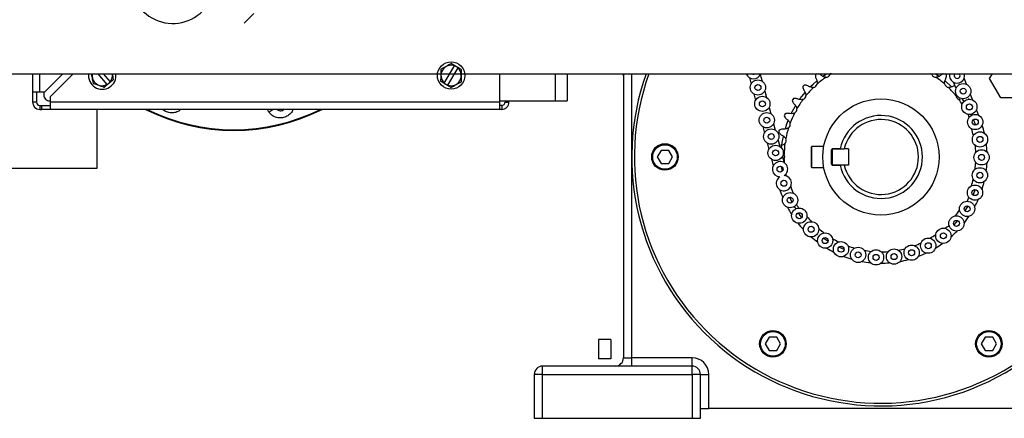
# Model space of a CAD drawing. Header units: inches. Extents: x 170 to 284, y 215 to 248.
# Tile 143 of 195: x 186.302 to 186.804, y 223.99 to 224.194. Entities that reach past the tile are written whole.
import ezdxf

# ---------------------------------------------------------------- set-up
doc = ezdxf.new("R2010")
doc.units = ezdxf.units.IN
doc.header["$LTSCALE"] = 0.25
doc.header["$MEASUREMENT"] = 0
doc.layers.add('ANNOTATIONS', color=1, linetype='Continuous')
doc.layers.add('RH BENCH MOUNT', color=7, linetype='Continuous')

msp = doc.modelspace()

# ---------------------------------------------------------------- hatches: boundary and pattern name
at = {"layer": 'RH BENCH MOUNT'}
h = msp.add_hatch(dxfattribs=at)
h.set_pattern_fill('ANSI31', color=256, scale=0.34241245, angle=2.8e-322, style=0)
h.set_pattern_definition([(45, (176.1263761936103, 218.320867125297), (-0.03026527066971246, 0.03026527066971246), [])])
edge = h.paths.add_edge_path(flags=0)
edge.add_arc((186.41301658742, 224.2130895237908), 0.021400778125, 89.9999999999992, 390.52248781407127, ccw=False)
edge.add_line((186.41301658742, 224.2344903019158), (186.485779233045, 224.2344903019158))
edge.add_arc((186.485779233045, 224.6453852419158), 0.4108949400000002, 270, 450.0000000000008)
edge.add_line((186.485779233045, 225.0562801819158), (186.00212164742, 225.0562801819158))
edge.add_arc((186.00212164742, 225.0605603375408), 0.004280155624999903, 180.0000000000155, 269.9999999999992, ccw=False)
edge.add_line((185.997841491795, 225.0605603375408), (185.997841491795, 225.1033618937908))
edge.add_arc((186.00212164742, 225.1033618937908), 0.004280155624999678, 360, 540, ccw=False)
edge.add_line((186.006401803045, 225.1033618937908), (186.006401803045, 225.0605603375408))
edge.add_line((186.006401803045, 225.0605603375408), (186.003169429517, 225.0605603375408))
edge.add_line((186.003169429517, 225.0605603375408), (186.003169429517, 225.1033618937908))
edge.add_arc((186.00212164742, 225.1033618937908), 0.001047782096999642, 360, 540.0000000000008)
edge.add_line((186.001073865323, 225.1033618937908), (186.001073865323, 225.0605603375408))
edge.add_arc((186.00212164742, 225.0605603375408), 0.001047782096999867, 180, 270)
edge.add_line((186.00212164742, 225.0595125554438), (186.485779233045, 225.0595125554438))
edge.add_arc((186.485779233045, 224.6453852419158), 0.4141273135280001, 269.9999999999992, 450, ccw=False)
edge.add_line((186.485779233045, 224.2312579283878), (186.41301658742, 224.2312579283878))
edge.add_arc((186.41301658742, 224.2130895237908), 0.018168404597, 450.0000000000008, 750.5224878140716)
edge.add_arc((186.4277648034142, 224.221784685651), 0.001047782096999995, 390.5224878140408, 495.0000000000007)
edge.add_line((186.4270239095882, 224.222525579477), (186.4183287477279, 224.2138304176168))
edge.add_line((186.4183287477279, 224.2138304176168), (186.4160431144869, 224.2161160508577))
edge.add_line((186.4160431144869, 224.2161160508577), (186.4247382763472, 224.224811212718))
edge.add_arc((186.4277648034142, 224.221784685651), 0.004280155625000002, 390.522487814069, 495.0000000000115, ccw=False)

# ---------------------------------------------------------------- linework, layer by layer
at = {"layer": 'ANNOTATIONS'}
msp.add_line((186.6632815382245, 224.1660078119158), (187.6008805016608, 224.1660078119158), dxfattribs=at)
at = {"layer": 'RH BENCH MOUNT'}
for p, q in [((186.5182002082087, 224.1612661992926), (186.5234681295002, 224.1700050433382)), ((186.5252105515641, 224.1689546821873), (186.5199426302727, 224.1602158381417)), ((186.5235694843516, 224.1701731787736), (186.5253119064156, 224.1691228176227)), ((186.2621734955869, 224.1660078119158), (186.8633224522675, 224.1660078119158)), ((186.3080802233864, 224.1660078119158), (186.3080802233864, 224.1568536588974)), ((186.3118101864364, 224.1568536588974), (186.3118101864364, 224.1660078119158)), ((186.3235922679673, 224.1660078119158), (186.3144381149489, 224.1568536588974)), ((186.3289328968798, 224.1660078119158), (186.3170999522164, 224.1541748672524)), ((186.3462579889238, 224.1605892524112), (186.3415600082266, 224.1660078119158)), ((186.3442527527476, 224.1660078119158), (186.3477951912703, 224.1619220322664)), ((186.5464587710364, 224.1660078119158), (186.5464587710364, 224.1515469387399)), ((186.5747725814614, 224.1660078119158), (186.5747725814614, 224.1521742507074)), ((186.5808761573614, 224.1660078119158), (186.5808761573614, 224.1521742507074)), ((186.6096307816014, 224.1660078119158), (186.6096307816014, 224.0209134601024)), ((186.6138693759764, 224.1234874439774), (186.6138693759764, 224.1660078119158)), ((186.6738995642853, 224.1640356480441), (186.674786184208, 224.1607599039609)), ((186.679463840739, 224.1655416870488), (186.6803504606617, 224.1622659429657)), ((186.7847220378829, 224.1606123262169), (186.7834881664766, 224.1637736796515)), ((186.7964726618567, 224.1635336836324), (186.7979011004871, 224.1660078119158)), ((186.8021500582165, 224.1537001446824), (186.7964726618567, 224.1635336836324)), ((186.3479237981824, 224.1617736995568), (186.346386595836, 224.1604409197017)), ((186.3477951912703, 224.1619220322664), (186.3479237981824, 224.1617736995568)), ((186.5198412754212, 224.1600477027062), (186.5180988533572, 224.1610980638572)), ((186.7738373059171, 224.1623533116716), (186.7770381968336, 224.1594077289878)), ((186.7793520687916, 224.1585164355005), (186.7781181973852, 224.161677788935)), ((186.7787777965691, 224.1599878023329), (186.7783454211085, 224.1598556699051)), ((186.3080802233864, 224.1568536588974), (186.3118101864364, 224.1568536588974)), ((186.3080802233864, 224.1568536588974), (186.3080802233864, 224.1515469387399)), ((186.3101147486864, 224.1568536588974), (186.3101147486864, 224.1515469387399)), ((186.3118101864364, 224.1568536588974), (186.3144381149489, 224.1568536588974)), ((186.3138447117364, 224.1568536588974), (186.3138447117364, 224.1552260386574)), ((186.3170999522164, 224.1541748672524), (186.3170999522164, 224.1515469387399)), ((186.6761586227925, 224.1556892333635), (186.6770452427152, 224.1524134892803)), ((186.6817228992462, 224.1571952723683), (186.6826095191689, 224.1539195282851)), ((186.7822441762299, 224.1532904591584), (186.783313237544, 224.1517531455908)), ((186.7878658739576, 224.1525573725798), (186.7866320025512, 224.1557187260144)), ((186.8135048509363, 224.1537001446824), (186.8021500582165, 224.1537001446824)), ((186.3101147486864, 224.1515469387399), (186.3080802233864, 224.1515469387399)), ((186.3118101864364, 224.1498515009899), (186.3128613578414, 224.1498515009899)), ((186.3118101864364, 224.1498515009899), (186.3118101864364, 224.1478169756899)), ((186.3128613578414, 224.1498515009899), (186.3170999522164, 224.1498515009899)), ((186.3128613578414, 224.1478169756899), (186.3128613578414, 224.1498515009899)), ((186.3168964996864, 224.1521742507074), (186.3170999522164, 224.1521742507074)), ((186.3170999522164, 224.1515469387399), (186.3170999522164, 224.1478169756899)), ((186.5464587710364, 224.1515469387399), (186.3170999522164, 224.1515469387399)), ((186.5464587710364, 224.1521742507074), (186.5747725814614, 224.1521742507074)), ((186.5464587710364, 224.1515469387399), (186.5464587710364, 224.1478169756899)), ((186.5475099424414, 224.1498515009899), (186.5464587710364, 224.1498515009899)), ((186.5475099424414, 224.1498515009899), (186.5475099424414, 224.1478169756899)), ((186.5492053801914, 224.1521742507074), (186.5492053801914, 224.1515469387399)), ((186.5492053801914, 224.1515469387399), (186.5512399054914, 224.1515469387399)), ((186.5512399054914, 224.1515469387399), (186.5512399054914, 224.1521742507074)), ((186.5747725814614, 224.1521742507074), (186.5808761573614, 224.1521742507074)), ((186.6839819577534, 224.1488488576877), (186.6848685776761, 224.1455731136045)), ((186.3118101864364, 224.1478169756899), (186.3128613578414, 224.1478169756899)), ((186.3170999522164, 224.1478169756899), (186.3128613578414, 224.1478169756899)), ((186.5464587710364, 224.1478169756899), (186.3170999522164, 224.1478169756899)), ((186.3409717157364, 224.1478169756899), (186.3409717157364, 224.1175873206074)), ((186.4287502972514, 224.1463751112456), (186.4280023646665, 224.1478169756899)), ((186.5475099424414, 224.1478169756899), (186.5464587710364, 224.1478169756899)), ((186.7908770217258, 224.1448423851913), (186.7897758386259, 224.1476637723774)), ((186.6806767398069, 224.1389964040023), (186.6815633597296, 224.1357206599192)), ((186.6862410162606, 224.1405024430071), (186.6871276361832, 224.137226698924)), ((186.7881820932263, 224.1425524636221), (186.7891971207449, 224.1398189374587)), ((186.6829357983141, 224.1306499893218), (186.6838224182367, 224.1273742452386)), ((186.6885000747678, 224.1321560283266), (186.6893866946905, 224.1288802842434)), ((186.7054738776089, 224.1284465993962), (186.7054738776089, 224.1196613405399)), ((186.7118339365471, 224.1287856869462), (186.7058129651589, 224.1287856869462)), ((186.7058129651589, 224.1193997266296), (186.7058129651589, 224.1287856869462)), ((186.6138693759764, 224.0209134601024), (186.6138693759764, 224.1234874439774)), ((186.6288650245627, 224.1268777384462), (186.6269083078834, 224.1234862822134)), ((186.6269083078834, 224.1234862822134), (186.628867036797, 224.1200959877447)), ((186.6327804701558, 224.1268789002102), (186.6288650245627, 224.1268777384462)), ((186.6347391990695, 224.1234886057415), (186.6327804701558, 224.1268789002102)), ((186.6327824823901, 224.1200971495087), (186.6347391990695, 224.1234886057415)), ((186.690759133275, 224.123809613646), (186.6916457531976, 224.1205338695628)), ((186.7158499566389, 224.119899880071), (186.7158499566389, 224.1270750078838)), ((186.7159513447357, 224.1277260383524), (186.7202588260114, 224.1277260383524)), ((186.7160703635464, 224.1277260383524), (186.7160703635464, 224.1192488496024)), ((186.7202588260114, 224.1277260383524), (186.7160703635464, 224.1277260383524)), ((186.7245475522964, 224.1277260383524), (186.7223435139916, 224.1277260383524)), ((186.7245475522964, 224.1277260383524), (186.7245475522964, 224.1192488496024)), ((186.628867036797, 224.1200959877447), (186.6327824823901, 224.1200971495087)), ((186.6851948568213, 224.1223035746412), (186.6860814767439, 224.1190278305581)), ((186.6906866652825, 224.1162150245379), (186.6904074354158, 224.1185178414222)), ((186.7054738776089, 224.1196613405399), (186.7054738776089, 224.1185282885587)), ((186.7058129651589, 224.1181892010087), (186.7058129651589, 224.1193997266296)), ((186.7058129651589, 224.1181892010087), (186.7118339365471, 224.1181892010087)), ((186.7202588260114, 224.1192488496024), (186.7159513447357, 224.1192488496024)), ((186.7160703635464, 224.1192488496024), (186.7202588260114, 224.1192488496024)), ((186.7245475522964, 224.1192488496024), (186.7223435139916, 224.1192488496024)), ((186.3409717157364, 224.1175873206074), (186.2897016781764, 224.1175873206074)), ((186.6925227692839, 224.1138285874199), (186.6924672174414, 224.1141118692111)), ((186.7853221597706, 224.098487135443), (186.7838202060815, 224.0959953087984)), ((186.7848284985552, 224.1008855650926), (186.7851064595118, 224.1010599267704)), ((186.7758408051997, 224.0883592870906), (186.7754359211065, 224.0879626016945)), ((186.7801441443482, 224.0909770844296), (186.7782218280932, 224.0887942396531)), ((186.7140435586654, 224.0803720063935), (186.7116214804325, 224.0819861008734)), ((186.7221783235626, 224.0762457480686), (186.7195078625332, 224.077400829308)), ((186.5969149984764, 224.0302938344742), (186.5969149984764, 224.0204410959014)), ((186.6032728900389, 224.0302938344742), (186.5969149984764, 224.0302938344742)), ((186.6032728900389, 224.0302938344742), (186.6032728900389, 224.0204410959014)), ((186.6839667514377, 224.0314387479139), (186.6820100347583, 224.0280472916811)), ((186.6820100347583, 224.0280472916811), (186.6839687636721, 224.0246569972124)), ((186.6878821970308, 224.0314399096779), (186.6839667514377, 224.0314387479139)), ((186.6898409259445, 224.0280496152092), (186.6878821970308, 224.0314399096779)), ((186.6878842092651, 224.0246581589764), (186.6898409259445, 224.0280496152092)), ((186.7941702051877, 224.0314387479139), (186.7922134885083, 224.0280472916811)), ((186.7922134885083, 224.0280472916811), (186.794172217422, 224.0246569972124)), ((186.7980856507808, 224.0314399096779), (186.7941702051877, 224.0314387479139)), ((186.8000443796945, 224.0280496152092), (186.7980856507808, 224.0314399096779)), ((186.7980876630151, 224.0246581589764), (186.8000443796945, 224.0280496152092)), ((186.6839687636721, 224.0246569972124), (186.6878842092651, 224.0246581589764)), ((186.794172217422, 224.0246569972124), (186.7980876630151, 224.0246581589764)), ((186.6032728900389, 224.0204410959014), (186.5969149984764, 224.0204410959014)), ((186.6096307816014, 224.0209134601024), (186.6138693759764, 224.0209134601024)), ((186.6446754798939, 224.0209134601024), (186.6138693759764, 224.0209134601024)), ((186.6138693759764, 224.0166748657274), (186.6138693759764, 224.0209134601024)), ((186.6446754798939, 224.0166748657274), (186.6446754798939, 224.0209134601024)), ((186.6446754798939, 224.0166748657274), (186.5683807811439, 224.0166748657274)), ((186.5683807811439, 224.0124362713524), (186.5683807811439, 224.0166748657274)), ((186.6446754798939, 224.0124362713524), (186.6446754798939, 224.0166748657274)), ((186.5683807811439, 224.0124362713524), (186.5641421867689, 224.0124362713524)), ((186.5641421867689, 224.0124362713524), (186.5641421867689, 223.9899886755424)), ((186.5683807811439, 224.0124362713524), (186.6446754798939, 224.0124362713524)), ((186.5683807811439, 223.9899886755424), (186.5683807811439, 224.0124362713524)), ((186.6446754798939, 224.0124362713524), (186.6446754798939, 223.9899886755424)), ((186.6489140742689, 224.0124362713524), (186.6446754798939, 224.0124362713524)), ((186.6489140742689, 223.9899886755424), (186.6489140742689, 224.0124362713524)), ((186.6489140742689, 224.0124362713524), (186.6531526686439, 224.0124362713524)), ((186.6531526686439, 223.9950749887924), (186.6531526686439, 224.0124362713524)), ((186.6489140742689, 223.9950749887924), (186.6531526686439, 223.9950749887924)), ((186.8289017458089, 223.9950749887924), (186.6531526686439, 223.9950749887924)), ((186.5641421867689, 223.9899886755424), (186.5683807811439, 223.9899886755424)), ((186.5683807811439, 223.9899886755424), (186.6446754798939, 223.9899886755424)), ((186.6446754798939, 223.9899886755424), (186.6489140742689, 223.9899886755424))]:
    msp.add_line(p, q, dxfattribs=at)
at = {"layer": 'RH BENCH MOUNT', "flags": 128}
for points in [[(186.7114207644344, 224.1648458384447), (186.7131616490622, 224.1660078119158)], [(186.7688901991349, 224.1660078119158), (186.769920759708, 224.1653469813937), (186.7706595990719, 224.1648272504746)], [(186.7050232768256, 224.1594148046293), (186.7063886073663, 224.1607329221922), (186.7082554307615, 224.1623856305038)], [(186.6995956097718, 224.1529913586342), (186.6998780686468, 224.1533840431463), (186.7023080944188, 224.1564705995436)], [(186.6952938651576, 224.1457477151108), (186.6971847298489, 224.1492730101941), (186.6973856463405, 224.1496116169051)], [(186.6922431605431, 224.1378810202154), (186.6930474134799, 224.1403693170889), (186.6936698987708, 224.1420439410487)], [(186.6903639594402, 224.1279922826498), (186.6906978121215, 224.1308366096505), (186.6912581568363, 224.1339802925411)], [(186.695744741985, 224.1003237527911), (186.6949007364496, 224.1020536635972), (186.6944922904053, 224.1029555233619)], [(186.7890755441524, 224.1068016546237), (186.7881353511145, 224.1043072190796), (186.7880424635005, 224.1040806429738)], [(186.6976115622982, 224.096989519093), (186.6971847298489, 224.0977018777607), (186.6968869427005, 224.0982150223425)], [(186.7006106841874, 224.0926076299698), (186.6998780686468, 224.0935908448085), (186.6989090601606, 224.0949721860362)]]:
    msp.add_lwpolyline(points, dxfattribs=at)
at = {"layer": 'RH BENCH MOUNT'}
for centre, radius in [((186.5217053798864, 224.1651104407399), 0.007019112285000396), ((186.6782545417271, 224.1589775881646), 0.003899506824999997), ((186.6782545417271, 224.1589775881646), 0.00153437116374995), ((186.7829920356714, 224.1571175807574), 0.003899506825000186), ((186.7829920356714, 224.1571175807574), 0.001534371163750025), ((186.6805136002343, 224.150631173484), 0.003899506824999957), ((186.7410272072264, 224.1234874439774), 0.029670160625), ((186.6805136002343, 224.150631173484), 0.001534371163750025), ((186.786135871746, 224.1490626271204), 0.003899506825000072), ((186.786135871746, 224.1490626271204), 0.001534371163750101), ((186.6827726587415, 224.1422847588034), 0.003899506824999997), ((186.6827726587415, 224.1422847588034), 0.001534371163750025), ((186.7891379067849, 224.1413521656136), 0.003899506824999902), ((186.7891379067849, 224.1413521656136), 0.00153437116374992), ((186.6850317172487, 224.1339383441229), 0.003899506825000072), ((186.6850317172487, 224.1339383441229), 0.001534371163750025), ((186.7915576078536, 224.1324703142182), 0.003899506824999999), ((186.7915576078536, 224.1324703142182), 0.001534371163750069), ((186.6308237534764, 224.1234874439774), 0.006781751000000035), ((186.6308237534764, 224.1234874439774), 0.006273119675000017), ((186.6872907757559, 224.1255919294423), 0.003899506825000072), ((186.6872907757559, 224.1255919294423), 0.001534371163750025), ((186.7923516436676, 224.1232990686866), 0.003899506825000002), ((186.7923516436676, 224.1232990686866), 0.001534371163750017), ((186.6895498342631, 224.1172455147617), 0.001534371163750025), ((186.7914944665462, 224.1141335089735), 0.003899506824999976), ((186.7914944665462, 224.1141335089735), 0.001534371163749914), ((186.6914926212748, 224.1100676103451), 0.00153437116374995), ((186.7890136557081, 224.1052685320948), 0.003899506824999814), ((186.6946849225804, 224.1014332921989), 0.003899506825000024), ((186.6946849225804, 224.1014332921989), 0.001534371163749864), ((186.7890136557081, 224.1052685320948), 0.001534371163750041), ((186.7849890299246, 224.0969893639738), 0.003899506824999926), ((186.7849890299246, 224.0969893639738), 0.001534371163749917), ((186.6993683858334, 224.0935081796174), 0.003899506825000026), ((186.6993683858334, 224.0935081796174), 0.001534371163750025), ((186.7795500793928, 224.089562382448), 0.003899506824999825), ((186.705392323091, 224.0865472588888), 0.003899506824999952), ((186.705392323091, 224.0865472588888), 0.001534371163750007), ((186.7795500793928, 224.089562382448), 0.001534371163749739), ((186.7125629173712, 224.080774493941), 0.003899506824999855), ((186.7728717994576, 224.0832265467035), 0.003899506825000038), ((186.7728717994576, 224.0832265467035), 0.001534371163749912), ((186.7125629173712, 224.080774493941), 0.001534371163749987), ((186.7206494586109, 224.0763756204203), 0.003899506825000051), ((186.7206494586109, 224.0763756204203), 0.001534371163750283), ((186.7566896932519, 224.0746020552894), 0.003899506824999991), ((186.7651690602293, 224.0781857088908), 0.00389950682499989), ((186.7651690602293, 224.0781857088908), 0.00153437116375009), ((186.7293917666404, 224.0734921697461), 0.003899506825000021), ((186.7293917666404, 224.0734921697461), 0.001534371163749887), ((186.7385085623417, 224.0722169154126), 0.003899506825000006), ((186.7385085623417, 224.0722169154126), 0.001534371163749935), ((186.7477065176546, 224.0725908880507), 0.00389950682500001), ((186.7477065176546, 224.0725908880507), 0.001534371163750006), ((186.7566896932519, 224.0746020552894), 0.001534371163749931), ((186.6859254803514, 224.0280484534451), 0.006781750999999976), ((186.6859254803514, 224.0280484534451), 0.006273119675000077), ((186.7961289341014, 224.0280484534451), 0.006781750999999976), ((186.7961289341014, 224.0280484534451), 0.006273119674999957)]:
    msp.add_circle(centre, radius, dxfattribs=at)
for centre, radius, start, end in [((186.3796648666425, 224.2130895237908), 0.02140077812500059, 90, 30.52248781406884), ((186.5217053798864, 224.1651104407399), 0.005202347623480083, 70.193945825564, 227.6415035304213), ((186.5217053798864, 224.1651104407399), 0.005202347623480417, 250.193945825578, 47.64150353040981), ((186.3436844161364, 224.1651104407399), 0.007019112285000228, 172.6548141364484, 7.345185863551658), ((186.3436844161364, 224.1651104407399), 0.005202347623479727, 170.0671715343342, 299.6496077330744), ((186.3436844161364, 224.1651104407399), 0.00520234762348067, 322.2020500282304, 9.93282846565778), ((186.6053921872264, 224.1648900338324), 0.004238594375, 359.9999999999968, 15.29057217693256), ((186.7410272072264, 224.1234874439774), 0.12715783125, 160.464522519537, 0), ((186.7410272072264, 224.1234874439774), 0.1258014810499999, 160.2451877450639, 0), ((186.6759954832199, 224.1673240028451), 0.003899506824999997, 199.7263095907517, 340.2736904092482), ((186.6759954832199, 224.1673240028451), 0.00153437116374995, 239.0709908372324, 300.9290091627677), ((186.7410272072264, 224.1234874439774), 0.05369538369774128, 127.6383329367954, 128.4637770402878), ((186.7410272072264, 224.1234874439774), 0.04945678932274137, 124.6119619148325, 131.1775117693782), ((186.7129537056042, 224.1664571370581), 0.002265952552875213, 269.5265134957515, 336.7892759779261), ((186.7410272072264, 224.1234874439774), 0.04945678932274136, 120.7117175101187, 121.7038275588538), ((186.7410272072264, 224.1234874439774), 0.04945678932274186, 58.29617244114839, 59.28828248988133), ((186.7691007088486, 224.1664571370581), 0.002265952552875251, 203.2107240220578, 270.4734865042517), ((186.7410272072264, 224.1234874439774), 0.04945678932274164, 48.82248823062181, 55.38803808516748), ((186.7410272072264, 224.1234874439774), 0.05369538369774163, 51.5362229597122, 52.36166706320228), ((186.7798481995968, 224.1651725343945), 0.003899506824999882, 167.6313551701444, 12.36864482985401), ((186.7798481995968, 224.1651725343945), 0.001534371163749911, 147.0178485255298, 32.98215147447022), ((186.7410272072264, 224.1234874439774), 0.05369538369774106, 136.7993808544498, 137.9374612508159), ((186.7410272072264, 224.1234874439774), 0.04945678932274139, 134.0856461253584, 140.6511959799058), ((186.7062640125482, 224.161250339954), 0.002265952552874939, 279.0001977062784, 346.2629601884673), ((186.7757904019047, 224.161250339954), 0.002265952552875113, 193.7370398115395, 260.9998022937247), ((186.7410272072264, 224.1234874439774), 0.04945678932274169, 39.34880402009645, 45.91435387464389), ((186.3168964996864, 224.1552260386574), 0.003051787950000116, 180, 270.0000000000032), ((186.7410272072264, 224.1234874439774), 0.05369538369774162, 146.2730650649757, 147.4111454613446), ((186.700522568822, 224.1550134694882), 0.00226595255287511, 288.4738819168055, 355.7366443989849), ((186.7815318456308, 224.1550134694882), 0.002265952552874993, 184.2633556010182, 251.52611808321), ((186.7410272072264, 224.1234874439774), 0.05369538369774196, 33.28515723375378, 33.72693493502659), ((186.3118101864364, 224.1515469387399), 0.00372996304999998, 180, 270), ((186.3118101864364, 224.1515469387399), 0.001695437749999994, 180, 270), ((186.5475099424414, 224.1515469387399), 0.003729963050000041, 270, 3.256887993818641e-12), ((186.5475099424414, 224.1515469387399), 0.001695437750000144, 270, 6.513775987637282e-12), ((186.6958859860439, 224.1479166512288), 0.002265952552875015, 297.9475661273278, 5.210328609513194), ((186.7410272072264, 224.1234874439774), 0.04945678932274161, 143.5593303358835, 150.1248801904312), ((186.7410272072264, 224.1234874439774), 0.04945678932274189, 33.03179947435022, 36.44066966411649), ((186.4108237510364, 224.2369461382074), 0.09986128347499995, 243.1928710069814, 296.8071289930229), ((186.4108237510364, 224.2369461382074), 0.09951649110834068, 243.5884406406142, 296.4115593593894), ((186.4418806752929, 224.128375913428), 0.02227954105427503, 119.2381470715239, 126.1106746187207), ((186.7410272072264, 224.1234874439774), 0.05369538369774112, 155.7467492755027, 156.8848296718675), ((186.7410272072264, 224.1234874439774), 0.04945678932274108, 153.0330145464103, 159.598564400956), ((186.7410272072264, 224.1234874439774), 0.02119297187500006, 191.5369590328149, 168.4630409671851), ((186.7410272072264, 224.1234874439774), 0.04945678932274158, 24.26753246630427, 26.07192555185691), ((186.7410272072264, 224.1234874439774), 0.04945678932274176, 162.5066987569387, 169.0722486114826), ((186.6924807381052, 224.1401534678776), 0.002265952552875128, 307.4212503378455, 14.68401282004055), ((186.7410272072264, 224.1234874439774), 0.01915844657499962, 192.7818122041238, 167.2181877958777), ((186.7410310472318, 224.1234757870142), 0.05420314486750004, 12.9474350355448, 17.53131308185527), ((186.7410272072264, 224.1234874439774), 0.0536953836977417, 165.2204334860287, 166.3585138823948), ((186.7410310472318, 224.1234757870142), 0.04843865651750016, 13.11249903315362, 17.36624908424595), ((186.7410272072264, 224.1234874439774), 0.04945678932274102, 171.9803829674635, 178.5459328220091), ((186.690399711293, 224.1319356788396), 0.00226595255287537, 316.8949345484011, 24.15769703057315), ((186.7058129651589, 224.1284465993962), 0.0003390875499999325, 90, 180.0000000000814), ((186.7410310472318, 224.1234757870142), 0.04843865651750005, 2.821387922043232, 7.075137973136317), ((186.7410310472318, 224.1234757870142), 0.05420314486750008, 2.656323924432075, 7.240201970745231), ((186.6896996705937, 224.1234874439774), 0.002265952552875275, 326.3686187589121, 33.63138124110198), ((186.7410272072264, 224.1234874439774), 0.02543156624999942, 170.4059317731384, 171.8903855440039), ((186.6895498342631, 224.1172455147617), 0.003899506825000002, 302.6906601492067, 267.5991990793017), ((186.7410272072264, 224.1234874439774), 0.04945678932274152, 181.4540671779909, 183.4337556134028), ((186.7058129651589, 224.1185282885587), 0.0003390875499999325, 179.9999999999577, 270), ((186.7410272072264, 224.1234874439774), 0.02543156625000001, 188.1096144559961, 189.5940682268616), ((186.7410310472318, 224.1234757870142), 0.04843865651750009, 352.5302768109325, 356.7840268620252), ((186.7410310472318, 224.1234757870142), 0.05420314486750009, 352.3652128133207, 356.9490908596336), ((186.6914926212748, 224.1100676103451), 0.003899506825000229, 122.6906601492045, 87.59919907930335), ((186.690399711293, 224.1150392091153), 0.002265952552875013, 335.8423029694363, 356.3426319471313), ((186.7410310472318, 224.1234757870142), 0.04843865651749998, 198.1636101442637, 202.4173601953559), ((186.7410310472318, 224.1234757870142), 0.04843865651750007, 342.2391656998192, 346.4929157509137), ((186.7410310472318, 224.1234757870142), 0.05420314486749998, 342.0741017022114, 346.6579797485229), ((186.7410310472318, 224.1234757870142), 0.05420314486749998, 197.9985461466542, 202.582424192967), ((186.6958859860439, 224.0990582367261), 0.002265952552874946, 354.7896713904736, 12.48165480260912), ((186.7410272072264, 224.1234874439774), 0.0494567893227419, 209.8751198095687, 211.8466545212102), ((186.7410272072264, 224.1234874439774), 0.0494567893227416, 333.0330145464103, 335.3189378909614), ((186.7410310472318, 224.1234757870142), 0.05420314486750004, 331.7829905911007, 336.3668686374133), ((186.7410310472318, 224.1234757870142), 0.05420314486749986, 208.2896572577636, 212.873535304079), ((186.7410310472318, 224.1234757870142), 0.04843865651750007, 218.7458323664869, 222.9995824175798), ((186.7410310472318, 224.1234757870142), 0.04843865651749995, 321.6569434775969, 325.9106935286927), ((186.7410310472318, 224.1234757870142), 0.05420314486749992, 321.4918794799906, 326.0757575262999), ((186.7410310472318, 224.1234757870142), 0.05420314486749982, 218.580768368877, 223.16464641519), ((186.7757904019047, 224.0857245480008), 0.002265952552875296, 99.00019770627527, 146.1761025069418), ((186.7410310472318, 224.1234757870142), 0.04843865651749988, 229.0369434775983, 233.2906935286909), ((186.7410310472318, 224.1234757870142), 0.04843865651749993, 301.0747212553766, 305.3284713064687), ((186.7410310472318, 224.1234757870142), 0.05420314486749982, 311.2007683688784, 315.7846464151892), ((186.7410310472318, 224.1234757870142), 0.0542031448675, 228.8718794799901, 233.4557575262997), ((186.7410310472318, 224.1234757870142), 0.04843865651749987, 239.3280545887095, 243.581804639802), ((186.7410310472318, 224.1234757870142), 0.04843865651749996, 249.6191656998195, 253.8729157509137), ((186.7410310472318, 224.1234757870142), 0.04843865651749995, 290.7836101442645, 295.037360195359), ((186.7410310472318, 224.1234757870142), 0.05420314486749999, 300.9096572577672, 305.4935353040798), ((186.7410310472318, 224.1234757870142), 0.05420314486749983, 239.1629905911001, 243.7468686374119), ((186.7410310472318, 224.1234757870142), 0.04843865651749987, 259.9102768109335, 264.1640268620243), ((186.7410310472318, 224.1234757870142), 0.0484386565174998, 270.2013879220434, 274.455137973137), ((186.7410310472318, 224.1234757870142), 0.04843865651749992, 280.4924990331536, 284.7462490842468), ((186.7410310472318, 224.1234757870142), 0.05420314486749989, 290.6185461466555, 295.2024241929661), ((186.7410310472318, 224.1234757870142), 0.0542031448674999, 249.4541017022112, 254.0379797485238), ((186.7410310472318, 224.1234757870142), 0.05420314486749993, 259.7452128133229, 264.3290908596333), ((186.7410310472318, 224.1234757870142), 0.05420314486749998, 270.0363239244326, 274.6202019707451), ((186.7410310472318, 224.1234757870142), 0.05420314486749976, 280.3274350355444, 284.9113130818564), ((186.6053921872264, 224.0209134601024), 0.004238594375, 270, 0), ((186.6446754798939, 224.0124362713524), 0.00847718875, 0, 90), ((186.5683807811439, 224.0124362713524), 0.004238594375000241, 90, 180), ((186.6446754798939, 224.0124362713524), 0.004238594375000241, 0, 90)]:
    msp.add_arc(centre, radius, start, end, dxfattribs=at)
for points, knots in [([(186.5164658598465, 224.1682689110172), (186.5164469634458, 224.1672686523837), (186.516427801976, 224.1662543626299), (186.5163983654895, 224.1646961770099), (186.5163885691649, 224.1641776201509), (186.5163692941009, 224.1631573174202), (186.516359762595, 224.1626527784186), (186.5163503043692, 224.1621521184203)], [0, 0, 0, 0, 0.4999999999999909, 0.4999999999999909, 0.7499999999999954, 0.7499999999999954, 1, 1, 1, 1]), ([(186.5218209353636, 224.1712272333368), (186.5209452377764, 224.1707434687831), (186.5200572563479, 224.1702529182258), (186.5186931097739, 224.1694993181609), (186.5182391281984, 224.1692485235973), (186.517345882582, 224.1687550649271), (186.5169041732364, 224.1685110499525), (186.5164658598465, 224.1682689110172)], [0, 0, 0, 0, 0.5, 0.5, 0.75, 0.75, 1, 1, 1, 1]), ([(186.3381151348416, 224.1660078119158), (186.3382356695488, 224.1653834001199), (186.3383575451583, 224.1647520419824), (186.3385797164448, 224.1636011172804), (186.3386780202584, 224.163091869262), (186.3388714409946, 224.1620898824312), (186.3389670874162, 224.1615944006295), (186.3390619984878, 224.1611027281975)], [0.1859001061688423, 0.1859001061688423, 0.1859001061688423, 0.1859001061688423, 0.5000000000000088, 0.5000000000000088, 0.7500000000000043, 0.7500000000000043, 1, 1, 1, 1]), ([(186.5269448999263, 224.1619519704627), (186.526963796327, 224.1629522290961), (186.5269829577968, 224.1639665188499), (186.5270123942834, 224.16552470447), (186.5270221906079, 224.166043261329), (186.5270414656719, 224.1670635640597), (186.5270509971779, 224.1675681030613), (186.5270604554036, 224.1680687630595)], [0, 0, 0, 0, 0.4999999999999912, 0.4999999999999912, 0.7499999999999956, 0.7499999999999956, 1, 1, 1, 1]), ([(186.7076276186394, 224.1655310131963), (186.7075845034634, 224.1652225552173), (186.7075823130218, 224.1649049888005), (186.7076612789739, 224.1642838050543), (186.7077409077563, 224.1639796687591), (186.7078649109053, 224.1636814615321)], [0, 0, 0, 0, 0.5, 0.5, 1, 1, 1, 1]), ([(186.7102039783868, 224.1655020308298), (186.7099453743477, 224.1656954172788), (186.7096700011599, 224.1658473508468), (186.7093374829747, 224.1659779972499), (186.7092962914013, 224.1659932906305), (186.7092548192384, 224.1660078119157)], [0, 0, 0, 0, 0.5, 0.5, 0.5700663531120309, 0.5700663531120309, 0.5700663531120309, 0.5700663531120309]), ([(186.7727996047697, 224.1660078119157), (186.7727580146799, 224.1659932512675), (186.7727167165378, 224.1659779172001), (186.772384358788, 224.1658472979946), (186.7721090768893, 224.1656954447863), (186.771850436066, 224.1655020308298)], [0.4297134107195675, 0.4297134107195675, 0.4297134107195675, 0.4297134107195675, 0.5, 0.5, 1, 1, 1, 1]), ([(186.7741895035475, 224.1636814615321), (186.774313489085, 224.1639796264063), (186.7743931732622, 224.1642838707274), (186.7744721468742, 224.1649055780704), (186.7744698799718, 224.1652227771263), (186.7744267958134, 224.1655310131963)], [0, 0, 0, 0, 0.5, 0.5, 1, 1, 1, 1]), ([(186.3390619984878, 224.1611027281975), (186.3400075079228, 224.1607757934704), (186.3409662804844, 224.1604442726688), (186.3424391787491, 224.1599349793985), (186.3429293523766, 224.1597654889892), (186.3438938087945, 224.159432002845), (186.3443707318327, 224.159267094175), (186.3448439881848, 224.1591034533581)], [0, 0, 0, 0, 0.5, 0.5, 0.75, 0.75, 1, 1, 1, 1]), ([(186.5215898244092, 224.1589936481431), (186.5224655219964, 224.1594774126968), (186.5233535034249, 224.1599679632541), (186.524717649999, 224.160721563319), (186.5251716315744, 224.1609723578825), (186.5260648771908, 224.1614658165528), (186.5265065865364, 224.1617098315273), (186.5269448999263, 224.1619519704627)], [0, 0, 0, 0, 0.5000000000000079, 0.5000000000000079, 0.7500000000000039, 0.7500000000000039, 1, 1, 1, 1]), ([(186.7011630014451, 224.1594602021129), (186.7011712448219, 224.1591488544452), (186.7012213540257, 224.1588352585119), (186.7014014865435, 224.1582355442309), (186.7015300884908, 224.1579486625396), (186.7017014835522, 224.157674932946)], [0, 0, 0, 0, 0.5, 0.5, 1, 1, 1, 1]), ([(186.7037089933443, 224.1598556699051), (186.7034220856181, 224.1600038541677), (186.7031254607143, 224.1601083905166), (186.7025123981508, 224.160238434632), (186.7021960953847, 224.1602623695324), (186.7018853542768, 224.1602448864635)], [0, 0, 0, 0, 0.5, 0.5, 1, 1, 1, 1]), ([(186.6982319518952, 224.1532172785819), (186.697924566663, 224.1533162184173), (186.6976147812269, 224.1533705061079), (186.6969886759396, 224.1533978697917), (186.6966727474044, 224.1533694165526), (186.6963691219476, 224.1533010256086)], [0, 0, 0, 0, 0.5, 0.5, 1, 1, 1, 1]), ([(186.6957857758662, 224.1524081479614), (186.6958451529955, 224.152102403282), (186.6959461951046, 224.1518013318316), (186.6962225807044, 224.1512394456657), (186.6963966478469, 224.1509776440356), (186.6966107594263, 224.1507358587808)], [0, 0, 0, 0, 0.5, 0.5, 1, 1, 1, 1]), ([(186.3838591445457, 224.1478169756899), (186.3833692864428, 224.147417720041), (186.3822642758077, 224.1465170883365), (186.3800567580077, 224.1459224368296), (186.3776717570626, 224.1460484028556), (186.3757368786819, 224.1467248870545), (186.3748884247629, 224.1475484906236), (186.3746118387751, 224.1478169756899)], [0, 0, 0, 0, 0.1862993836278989, 0.4202498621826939, 0.6532100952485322, 0.8869505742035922, 0.9999999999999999, 0.9999999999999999, 0.9999999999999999, 0.9999999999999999]), ([(186.4410073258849, 224.1478169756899), (186.4409454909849, 224.1476095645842), (186.4406577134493, 224.1466442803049), (186.4394145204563, 224.1452383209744), (186.4374350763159, 224.1438929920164), (186.4350587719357, 224.1433077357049), (186.4326337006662, 224.1435464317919), (186.4303659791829, 224.1445570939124), (186.4292891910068, 224.1457687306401), (186.4287502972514, 224.1463751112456)], [0, 0, 0, 0, 0.04332011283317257, 0.2016103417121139, 0.359230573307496, 0.51737871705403, 0.6770943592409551, 0.8383973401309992, 1, 1, 1, 1]), ([(186.4328111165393, 224.1478169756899), (186.4328884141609, 224.1477359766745), (186.4331851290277, 224.1474250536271), (186.4339215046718, 224.1471340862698), (186.4348934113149, 224.1470323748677), (186.4358536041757, 224.1472556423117), (186.4363525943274, 224.1476329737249), (186.4365959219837, 224.1478169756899)], [0, 0, 0, 0, 0.08382719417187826, 0.3217793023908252, 0.5539962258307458, 0.782510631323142, 1, 1, 1, 1]), ([(186.6916426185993, 224.144567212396), (186.6917515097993, 224.1442754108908), (186.6919007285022, 224.1439950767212), (186.6922658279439, 224.1434863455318), (186.692480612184, 224.1432567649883), (186.6927316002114, 224.1430535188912)], [0, 0, 0, 0, 0.5, 0.5, 1, 1, 1, 1]), ([(186.6939222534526, 224.1457679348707), (186.6936027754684, 224.1458149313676), (186.6932882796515, 224.145817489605), (186.6926662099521, 224.1457414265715), (186.6923592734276, 224.145661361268), (186.69207104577, 224.1455439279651)], [0, 0, 0, 0, 0.5, 0.5, 1, 1, 1, 1]), ([(186.6888465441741, 224.1361512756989), (186.6890019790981, 224.1358813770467), (186.6891953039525, 224.1356294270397), (186.6896391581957, 224.1351877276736), (186.6898888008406, 224.1349966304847), (186.6901698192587, 224.1348374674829)], [0, 0, 0, 0, 0.5, 0.5, 1, 1, 1, 1]), ([(186.6908974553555, 224.1377108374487), (186.690574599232, 224.1377046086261), (186.6902639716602, 224.1376553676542), (186.6896629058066, 224.1374779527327), (186.689373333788, 224.1373484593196), (186.6891083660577, 224.1371851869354)], [0, 0, 0, 0, 0.5, 0.5, 1, 1, 1, 1])]:
    msp.add_open_spline(points, degree=3, knots=knots, dxfattribs=at)
for points in [[(186.5235694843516, 224.1701731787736), (186.5229727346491, 224.1705329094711), (186.5223920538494, 224.1708829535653), (186.5218209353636, 224.1712272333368)], [(186.5235694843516, 224.1701731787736), (186.5235357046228, 224.1701171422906), (186.5235019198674, 224.170061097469), (186.5234681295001, 224.1700050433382)], [(186.5252105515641, 224.1689546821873), (186.5252443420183, 224.1690107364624), (186.5252781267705, 224.1690667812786), (186.5253119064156, 224.1691228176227)], [(186.5270604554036, 224.1680687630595), (186.5264882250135, 224.1684137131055), (186.5259004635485, 224.1687680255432), (186.5253119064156, 224.1691228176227)], [(186.3494664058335, 224.1631111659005), (186.3492831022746, 224.1640607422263), (186.3490973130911, 224.1650231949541), (186.3489072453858, 224.1660078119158)], [(186.7078649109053, 224.1636814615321), (186.7079444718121, 224.1634901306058), (186.7080247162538, 224.1632971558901), (186.7081056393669, 224.1631025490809)], [(186.7107060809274, 224.16512655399), (186.7105372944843, 224.165252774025), (186.7103699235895, 224.1653779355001), (186.7102039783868, 224.1655020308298)], [(186.7121689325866, 224.1643314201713), (186.7116373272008, 224.164527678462), (186.7111498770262, 224.1647946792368), (186.7107060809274, 224.16512655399)], [(186.7129349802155, 224.164191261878), (186.7126762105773, 224.1641934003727), (186.7124149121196, 224.1642406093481), (186.7121689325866, 224.1643314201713)], [(186.7152156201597, 224.1663219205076), (186.715199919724, 224.1660592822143), (186.7151398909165, 224.1658057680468), (186.7150362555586, 224.1655640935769)], [(186.7670181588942, 224.1655640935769), (186.7669573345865, 224.1657059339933), (186.7669108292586, 224.1658550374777), (186.7668798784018, 224.1660078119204)], [(186.7698854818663, 224.1643314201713), (186.7696386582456, 224.1642402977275), (186.7693823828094, 224.1641934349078), (186.7691194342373, 224.164191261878)], [(186.7713483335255, 224.16512655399), (186.7709045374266, 224.1647946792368), (186.770417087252, 224.164527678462), (186.7698854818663, 224.1643314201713)], [(186.771850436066, 224.1655020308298), (186.7716844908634, 224.1653779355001), (186.7715171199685, 224.165252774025), (186.7713483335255, 224.16512655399)], [(186.7739487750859, 224.1631025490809), (186.7740296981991, 224.1632971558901), (186.7741099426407, 224.1634901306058), (186.7741895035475, 224.1636814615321)], [(186.346386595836, 224.1604409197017), (186.3458601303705, 224.1599844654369), (186.3453478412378, 224.1595403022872), (186.3448439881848, 224.1591034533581)], [(186.3462579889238, 224.1605892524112), (186.346300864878, 224.1605398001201), (186.3463437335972, 224.1604903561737), (186.346386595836, 224.1604409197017)], [(186.3494664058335, 224.1631111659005), (186.3489615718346, 224.162673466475), (186.3484430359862, 224.1622238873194), (186.3479237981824, 224.1617736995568)], [(186.5180988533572, 224.1610980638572), (186.5175021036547, 224.1614577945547), (186.5169214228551, 224.1618078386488), (186.5163503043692, 224.1621521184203)], [(186.5182002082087, 224.1612661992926), (186.5181664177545, 224.1612101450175), (186.5181326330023, 224.1611541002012), (186.5180988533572, 224.1610980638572)], [(186.5198412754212, 224.1600477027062), (186.51987505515, 224.1601037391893), (186.5199088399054, 224.1601597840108), (186.5199426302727, 224.1602158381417)], [(186.5215898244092, 224.1589936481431), (186.5210175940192, 224.1593385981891), (186.5204298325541, 224.1596929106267), (186.5198412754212, 224.1600477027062)], [(186.7042660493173, 224.1595679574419), (186.7040787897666, 224.1596646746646), (186.7038931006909, 224.1597605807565), (186.7037089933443, 224.1598556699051)], [(186.7058398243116, 224.1590244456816), (186.7052831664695, 224.1591305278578), (186.7047584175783, 224.1593136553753), (186.7042660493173, 224.1595679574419)], [(186.7066184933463, 224.1590122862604), (186.7063629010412, 224.1589718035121), (186.7060973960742, 224.1589753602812), (186.7058398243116, 224.1590244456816)], [(186.7081056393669, 224.1631025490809), (186.7083184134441, 224.1625908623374), (186.7084575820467, 224.1620527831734), (186.70851733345, 224.1614892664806)], [(186.70851733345, 224.1614892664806), (186.708545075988, 224.1612276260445), (186.7085275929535, 224.1609676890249), (186.7084651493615, 224.1607122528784)], [(186.7735892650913, 224.1607122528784), (186.7735278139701, 224.1609636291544), (186.7735094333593, 224.161228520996), (186.7735370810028, 224.1614892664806)], [(186.7735370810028, 224.1614892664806), (186.7735968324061, 224.1620527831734), (186.7737360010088, 224.1625908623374), (186.7739487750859, 224.1631025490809)], [(186.7762145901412, 224.1590244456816), (186.7759561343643, 224.1589751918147), (186.7756956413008, 224.1589711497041), (186.7754359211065, 224.1590122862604)], [(186.7777883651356, 224.1595679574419), (186.7772959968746, 224.1593136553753), (186.7767712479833, 224.1591305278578), (186.7762145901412, 224.1590244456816)], [(186.7783454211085, 224.1598556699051), (186.778161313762, 224.1597605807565), (186.7779756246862, 224.1596646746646), (186.7777883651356, 224.1595679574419)], [(186.6988287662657, 224.1530251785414), (186.6986281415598, 224.1530897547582), (186.6984291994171, 224.1531537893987), (186.6982319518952, 224.1532172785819)], [(186.7017014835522, 224.157674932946), (186.7018114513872, 224.1574993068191), (186.7019223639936, 224.157322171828), (186.702034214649, 224.1571435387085)], [(186.702034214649, 224.1571435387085), (186.7023283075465, 224.1566738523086), (186.7025541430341, 224.1561660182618), (186.70270583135, 224.155620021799)], [(186.70270583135, 224.155620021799), (186.702776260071, 224.1553665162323), (186.7028017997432, 224.1551072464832), (186.70278225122, 224.154845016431)], [(186.7792721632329, 224.154845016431), (186.7792529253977, 224.1551030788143), (186.779278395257, 224.1553673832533), (186.7793485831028, 224.155620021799)], [(186.6966107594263, 224.1507358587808), (186.6967481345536, 224.1505807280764), (186.6968866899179, 224.1504242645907), (186.6970264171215, 224.1502664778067)], [(186.6970264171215, 224.1502664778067), (186.6973938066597, 224.1498516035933), (186.6977001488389, 224.1493878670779), (186.6979396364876, 224.1488742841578)], [(186.6979396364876, 224.1488742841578), (186.6980508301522, 224.1486358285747), (186.6981186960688, 224.1483842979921), (186.6981425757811, 224.14812242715)], [(186.7004705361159, 224.1527481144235), (186.699904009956, 224.1527611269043), (186.6993562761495, 224.1528553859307), (186.6988287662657, 224.1530251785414)], [(186.7012405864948, 224.1528642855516), (186.7009951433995, 224.152782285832), (186.7007326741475, 224.1527420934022), (186.7004705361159, 224.1527481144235)], [(186.7815838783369, 224.1527481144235), (186.7813208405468, 224.1527420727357), (186.781063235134, 224.1527809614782), (186.780813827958, 224.1528642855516)], [(186.6945425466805, 224.1456766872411), (186.6943340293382, 224.1457073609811), (186.6941272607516, 224.1457377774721), (186.6939222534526, 224.1457679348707)], [(186.6962075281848, 224.1456736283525), (186.6956465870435, 224.1455932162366), (186.6950908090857, 224.1455960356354), (186.6945425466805, 224.1456766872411)], [(186.696947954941, 224.1459149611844), (186.6967193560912, 224.1457936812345), (186.6964670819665, 224.1457108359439), (186.6962075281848, 224.1456736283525)], [(186.6927316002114, 224.1430535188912), (186.6928926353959, 224.1429231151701), (186.6930550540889, 224.1427915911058), (186.6932188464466, 224.1426589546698)], [(186.6938576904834, 224.138353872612), (186.6936521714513, 224.1381966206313), (186.6934169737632, 224.13807338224), (186.6931670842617, 224.1379939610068)], [(186.6932188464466, 224.1426589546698), (186.6936495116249, 224.1423102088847), (186.6940280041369, 224.141903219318), (186.694348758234, 224.1414360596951)], [(186.694348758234, 224.1414360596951), (186.6944976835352, 224.1412191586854), (186.6946060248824, 224.1409822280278), (186.6946726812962, 224.1407278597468)], [(186.6901698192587, 224.1348374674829), (186.6903501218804, 224.1347353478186), (186.6905319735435, 224.1346323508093), (186.6907153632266, 224.1345284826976)], [(186.6907153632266, 224.1345284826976), (186.6911975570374, 224.134255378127), (186.6916378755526, 224.133916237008), (186.6920311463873, 224.1335082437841)], [(186.6915243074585, 224.1377229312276), (186.6913135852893, 224.1377188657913), (186.6911046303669, 224.1377148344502), (186.6908974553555, 224.1377108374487)], [(186.6931670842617, 224.1379939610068), (186.6926270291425, 224.1378223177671), (186.6920783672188, 224.137733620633), (186.6915243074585, 224.1377229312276)], [(186.6920311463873, 224.1335082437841), (186.6922137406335, 224.1333188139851), (186.6923596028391, 224.1331029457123), (186.6924672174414, 224.1328630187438)], [(186.6914321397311, 224.1299185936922), (186.6909277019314, 224.1296604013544), (186.6904011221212, 224.1294826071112), (186.6898563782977, 224.1293808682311)], [(186.6920540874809, 224.1303872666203), (186.6918772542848, 224.1301983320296), (186.6916655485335, 224.1300380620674), (186.6914321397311, 224.1299185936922)], [(186.7202624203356, 224.1277260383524), (186.7209553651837, 224.1277260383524), (186.7216489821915, 224.1277260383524), (186.7223435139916, 224.1277260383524)], [(186.7223435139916, 224.1192488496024), (186.7216489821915, 224.1192488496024), (186.7209553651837, 224.1192488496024), (186.7202624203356, 224.1192488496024)]]:
    msp.add_open_spline(points, degree=3, dxfattribs=at)

doc.saveas('drawing.dxf')
